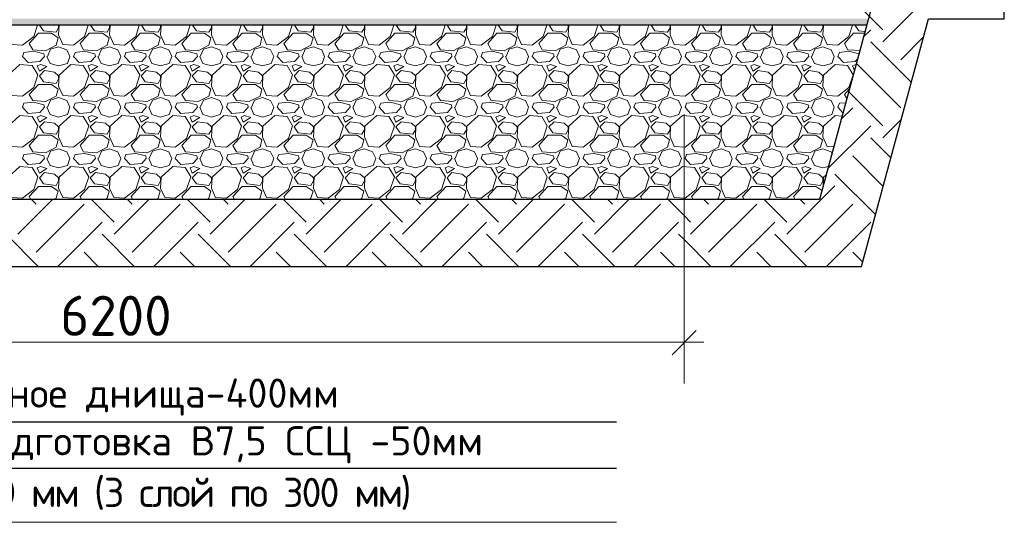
# Model space of a CAD drawing. Header units: millimetres. Extents: x -2765404 to 1548445, y -374876 to 1313256.
# Tile 37 of 77: x 35316 to 50040, y -143001 to -135461. Entities that reach past the tile are written whole.
import ezdxf

# ---------------------------------------------------------------- set-up
doc = ezdxf.new("R2010")
doc.units = ezdxf.units.MM
doc.layers.add('PDF _.', color=7, linetype='Continuous', true_color=0x259400)
doc.layers.add('PDF _PDF _.', color=7, linetype='Continuous', true_color=0xb88800)
for name, color, linetype in [('PDF _PDF _0', 7, 'Continuous'), ('PDF _PDF _2D - Общий_Ном._пера__1_Ном._пера__1_Ном._пера__7_Ном._пера__1', 7, 'Continuous'), ('PDF _PDF _Текст', 7, 'Continuous'), ('PDF _Текст', 7, 'Continuous')]:
    doc.layers.add(name, color=color, linetype=linetype)
doc.styles.add('PDF ISOCPEUR', font='isocpeur.ttf')

msp = doc.modelspace()

# ---------------------------------------------------------------- linework, layer by layer
at = {"layer": 'PDF _.', "color": 7, "lineweight": 18}
for points in [[(35144, -135542), (35138, -135689), (35197, -135833), (35359, -135842), (35527, -135713), (35581, -135542)], [(35614, -135542), (35670, -135629), (35862, -135650), (35898, -135581), (35898, -135542)], [(35907, -135542), (35898, -135689), (35961, -135833), (36119, -135842), (36287, -135713), (36341, -135542)], [(36377, -135542), (36434, -135629), (36622, -135650), (36661, -135581), (36661, -135542)], [(36667, -135542), (36661, -135689), (36721, -135833), (36883, -135842), (37050, -135713), (37104, -135542)], [(37137, -135542), (37194, -135629), (37386, -135650), (37422, -135581), (37422, -135542)], [(37431, -135542), (37422, -135689), (37485, -135833), (37643, -135842), (37811, -135713), (37865, -135542)], [(37901, -135542), (37958, -135629), (38146, -135650), (38185, -135581), (38185, -135542)], [(38191, -135542), (38185, -135689), (38245, -135833), (38407, -135842), (38574, -135713), (38628, -135542)], [(38661, -135542), (38718, -135629), (38910, -135650), (38948, -135581), (38948, -135542)], [(38954, -135542), (38948, -135689), (39008, -135833), (39167, -135842), (39335, -135713), (39389, -135542)], [(39424, -135542), (39481, -135629), (39670, -135650), (39709, -135581), (39709, -135542)], [(39715, -135542), (39709, -135689), (39769, -135833), (39930, -135842), (40098, -135713), (40152, -135542)], [(40185, -135542), (40242, -135629), (40433, -135650), (40472, -135581), (40472, -135542)], [(40478, -135542), (40472, -135689), (40532, -135833), (40691, -135842), (40858, -135713), (40912, -135542)], [(40948, -135542), (41005, -135629), (41194, -135650), (41233, -135581), (41233, -135542)], [(41239, -135542), (41233, -135689), (41295, -135833), (41454, -135842), (41622, -135713), (41676, -135542)], [(41709, -135542), (41765, -135629), (41957, -135650), (41996, -135581), (41996, -135542)], [(42002, -135542), (41996, -135689), (42056, -135833), (42218, -135842), (42385, -135713), (42439, -135542)], [(42472, -135542), (42529, -135629), (42720, -135650), (42756, -135581), (42756, -135542)], [(42765, -135542), (42756, -135689), (42819, -135833), (42978, -135842), (43146, -135713), (43199, -135542)], [(43235, -135542), (43289, -135629), (43481, -135650), (43520, -135581), (43520, -135542)], [(43526, -135542), (43520, -135689), (43580, -135833), (43741, -135842), (43909, -135713), (43963, -135542)], [(43996, -135542), (44053, -135629), (44244, -135650), (44280, -135581), (44280, -135542)], [(44289, -135542), (44280, -135689), (44343, -135833), (44502, -135842), (44669, -135713), (44723, -135542)], [(44759, -135542), (44813, -135629), (45005, -135650), (45044, -135581), (45044, -135542)], [(45050, -135542), (45044, -135689), (45103, -135833), (45265, -135842), (45433, -135713), (45487, -135542)], [(45520, -135542), (45576, -135629), (45768, -135650), (45804, -135581), (45804, -135542)], [(45813, -135542), (45804, -135689), (45867, -135833), (46025, -135842), (46193, -135713), (46247, -135542)], [(46283, -135542), (46340, -135629), (46528, -135650), (46567, -135581), (46567, -135542)], [(46573, -135542), (46567, -135689), (46627, -135833), (46789, -135842), (46956, -135713), (47010, -135542)], [(47043, -135542), (47100, -135629), (47292, -135650), (47328, -135581), (47328, -135542)], [(47337, -135542), (47328, -135689), (47391, -135833), (47549, -135842), (47717, -135713), (47771, -135542)], [(47807, -135542), (47864, -135629), (47953, -135638)], [(47879, -135923), (47702, -135911), (47648, -135818), (47786, -135665), (47947, -135665)], [(35730, -136009), (35778, -135902), (35898, -135866), (36021, -135911), (36066, -136009), (36030, -136117), (35898, -136153), (35769, -136117), (35724, -136009)], [(36494, -136009), (36539, -135902), (36661, -135866), (36784, -135911), (36829, -136009), (36790, -136117), (36661, -136153), (36533, -136117), (36485, -136009)], [(37254, -136009), (37302, -135902), (37422, -135866), (37544, -135911), (37589, -136009), (37553, -136117), (37422, -136153), (37293, -136117), (37248, -136009)], [(38017, -136009), (38062, -135902), (38185, -135866), (38308, -135911), (38353, -136009), (38314, -136117), (38185, -136153), (38056, -136117), (38008, -136009)], [(38781, -136009), (38826, -135902), (38948, -135866), (39068, -135911), (39116, -136009), (39077, -136117), (38948, -136153), (38817, -136117), (38772, -136009)], [(39541, -136009), (39586, -135902), (39709, -135866), (39832, -135911), (39876, -136009), (39838, -136117), (39709, -136153), (39580, -136117), (39535, -136009)], [(40305, -136009), (40349, -135902), (40472, -135866), (40592, -135911), (40640, -136009), (40601, -136117), (40472, -136153), (40340, -136117), (40296, -136009)], [(41065, -136009), (41110, -135902), (41233, -135866), (41355, -135911), (41400, -136009), (41361, -136117), (41233, -136153), (41104, -136117), (41059, -136009)], [(41828, -136009), (41873, -135902), (41996, -135866), (42116, -135911), (42164, -136009), (42125, -136117), (41996, -136153), (41864, -136117), (41819, -136009)], [(42589, -136009), (42637, -135902), (42756, -135866), (42879, -135911), (42924, -136009), (42888, -136117), (42756, -136153), (42628, -136117), (42583, -136009)], [(43352, -136009), (43397, -135902), (43520, -135866), (43642, -135911), (43687, -136009), (43648, -136117), (43520, -136153), (43391, -136117), (43343, -136009)], [(44112, -136009), (44160, -135902), (44280, -135866), (44403, -135911), (44448, -136009), (44412, -136117), (44280, -136153), (44151, -136117), (44107, -136009)], [(44876, -136009), (44921, -135902), (45044, -135866), (45166, -135911), (45211, -136009), (45172, -136117), (45044, -136153), (44915, -136117), (44867, -136009)], [(45636, -136009), (45684, -135902), (45804, -135866), (45927, -135911), (45972, -136009), (45936, -136117), (45804, -136153), (45675, -136117), (45630, -136009)], [(46400, -136009), (46445, -135902), (46567, -135866), (46690, -135911), (46735, -136009), (46696, -136117), (46567, -136153), (46439, -136117), (46391, -136009)], [(47160, -136009), (47208, -135902), (47328, -135866), (47450, -135911), (47495, -136009), (47459, -136117), (47328, -136153), (47199, -136117), (47154, -136009)], [(47843, -136048), (47810, -136084), (47633, -136099), (47549, -136009), (47573, -135949), (47717, -135931), (47864, -135970)], [(47822, -136132), (47771, -136153), (47798, -136219)], [(35730, -136770), (35778, -136665), (35898, -136626), (36021, -136671), (36066, -136770), (36030, -136877), (35898, -136916), (35769, -136877), (35724, -136770)], [(36494, -136770), (36539, -136665), (36661, -136626), (36784, -136671), (36829, -136770), (36790, -136877), (36661, -136916), (36533, -136877), (36485, -136770)], [(37254, -136770), (37302, -136665), (37422, -136626), (37544, -136671), (37589, -136770), (37553, -136877), (37422, -136916), (37293, -136877), (37248, -136770)], [(38017, -136770), (38062, -136665), (38185, -136626), (38308, -136671), (38353, -136770), (38314, -136877), (38185, -136916), (38056, -136877), (38008, -136770)], [(38781, -136770), (38826, -136665), (38948, -136626), (39068, -136671), (39116, -136770), (39077, -136877), (38948, -136916), (38817, -136877), (38772, -136770)], [(39541, -136770), (39586, -136665), (39709, -136626), (39832, -136671), (39876, -136770), (39838, -136877), (39709, -136916), (39580, -136877), (39535, -136770)], [(40305, -136770), (40349, -136665), (40472, -136626), (40592, -136671), (40640, -136770), (40601, -136877), (40472, -136916), (40340, -136877), (40296, -136770)], [(41065, -136770), (41110, -136665), (41233, -136626), (41355, -136671), (41400, -136770), (41361, -136877), (41233, -136916), (41104, -136877), (41059, -136770)], [(41828, -136770), (41873, -136665), (41996, -136626), (42116, -136671), (42164, -136770), (42125, -136877), (41996, -136916), (41864, -136877), (41819, -136770)], [(42589, -136770), (42637, -136665), (42756, -136626), (42879, -136671), (42924, -136770), (42888, -136877), (42756, -136916), (42628, -136877), (42583, -136770)], [(43352, -136770), (43397, -136665), (43520, -136626), (43642, -136671), (43687, -136770), (43648, -136877), (43520, -136916), (43391, -136877), (43343, -136770)], [(44112, -136770), (44160, -136665), (44280, -136626), (44403, -136671), (44448, -136770), (44412, -136877), (44280, -136916), (44151, -136877), (44107, -136770)], [(44876, -136770), (44921, -136665), (45044, -136626), (45166, -136671), (45211, -136770), (45172, -136877), (45044, -136916), (44915, -136877), (44867, -136770)], [(45636, -136770), (45684, -136665), (45804, -136626), (45927, -136671), (45972, -136770), (45936, -136877), (45804, -136916), (45675, -136877), (45630, -136770)], [(46400, -136770), (46445, -136665), (46567, -136626), (46690, -136671), (46735, -136770), (46696, -136877), (46567, -136916), (46439, -136877), (46391, -136770)], [(47160, -136770), (47208, -136665), (47328, -136626), (47450, -136671), (47495, -136770), (47459, -136877), (47328, -136916), (47199, -136877), (47154, -136770)], [(47684, -136638), (47648, -136581), (47720, -136500)], [(47624, -136854), (47549, -136770), (47573, -136710), (47666, -136701)], [(47612, -136901), (47513, -136892), (47337, -137054), (47328, -137213), (47391, -137356), (47486, -137362)], [(35730, -137533), (35778, -137425), (35898, -137389), (36021, -137434), (36066, -137533), (36030, -137641), (35898, -137677), (35769, -137641), (35724, -137533)], [(36494, -137533), (36539, -137425), (36661, -137389), (36784, -137434), (36829, -137533), (36790, -137641), (36661, -137677), (36533, -137641), (36485, -137533)], [(37254, -137533), (37302, -137425), (37422, -137389), (37544, -137434), (37589, -137533), (37553, -137641), (37422, -137677), (37293, -137641), (37248, -137533)], [(38017, -137533), (38062, -137425), (38185, -137389), (38308, -137434), (38353, -137533), (38314, -137641), (38185, -137677), (38056, -137641), (38008, -137533)], [(38781, -137533), (38826, -137425), (38948, -137389), (39068, -137434), (39116, -137533), (39077, -137641), (38948, -137677), (38817, -137641), (38772, -137533)], [(39541, -137533), (39586, -137425), (39709, -137389), (39832, -137434), (39876, -137533), (39838, -137641), (39709, -137677), (39580, -137641), (39535, -137533)], [(40305, -137533), (40349, -137425), (40472, -137389), (40592, -137434), (40640, -137533), (40601, -137641), (40472, -137677), (40340, -137641), (40296, -137533)], [(41065, -137533), (41110, -137425), (41233, -137389), (41355, -137434), (41400, -137533), (41361, -137641), (41233, -137677), (41104, -137641), (41059, -137533)], [(41828, -137533), (41873, -137425), (41996, -137389), (42116, -137434), (42164, -137533), (42125, -137641), (41996, -137677), (41864, -137641), (41819, -137533)], [(42589, -137533), (42637, -137425), (42756, -137389), (42879, -137434), (42924, -137533), (42888, -137641), (42756, -137677), (42628, -137641), (42583, -137533)], [(43352, -137533), (43397, -137425), (43520, -137389), (43642, -137434), (43687, -137533), (43648, -137641), (43520, -137677), (43391, -137641), (43343, -137533)], [(44112, -137533), (44160, -137425), (44280, -137389), (44403, -137434), (44448, -137533), (44412, -137641), (44280, -137677), (44151, -137641), (44107, -137533)], [(44876, -137533), (44921, -137425), (45044, -137389), (45166, -137434), (45211, -137533), (45172, -137641), (45044, -137677), (44915, -137641), (44867, -137533)], [(45636, -137533), (45684, -137425), (45804, -137389), (45927, -137434), (45972, -137533), (45936, -137641), (45804, -137677), (45675, -137641), (45630, -137533)], [(46400, -137533), (46445, -137425), (46567, -137389), (46690, -137434), (46735, -137533), (46696, -137641), (46567, -137677), (46439, -137641), (46391, -137533)], [(47160, -137533), (47208, -137425), (47328, -137389), (47450, -137434), (47462, -137455)], [(47154, -137533), (47199, -137641), (47328, -137677), (47408, -137656)], [(47373, -137782), (47337, -137815), (47331, -137937)], [(35482, -138147), (35458, -138105), (35596, -137952), (35793, -137952), (35892, -138021), (35862, -138129), (35823, -138147)], [(36242, -138147), (36218, -138105), (36356, -137952), (36554, -137952), (36652, -138021), (36622, -138129), (36586, -138147)], [(37006, -138147), (36982, -138105), (37119, -137952), (37317, -137952), (37416, -138021), (37386, -138129), (37350, -138147)], [(37766, -138147), (37742, -138105), (37880, -137952), (38077, -137952), (38176, -138021), (38146, -138129), (38110, -138147)], [(38529, -138147), (38505, -138105), (38643, -137952), (38841, -137952), (38939, -138021), (38910, -138129), (38874, -138147)], [(39293, -138147), (39266, -138105), (39403, -137952), (39601, -137952), (39703, -138021), (39670, -138129), (39634, -138147)], [(40053, -138147), (40029, -138105), (40167, -137952), (40364, -137952), (40463, -138021), (40433, -138129), (40397, -138147)], [(40816, -138147), (40793, -138105), (40927, -137952), (41128, -137952), (41227, -138021), (41194, -138129), (41158, -138147)], [(41577, -138147), (41553, -138105), (41691, -137952), (41888, -137952), (41987, -138021), (41957, -138129), (41921, -138147)], [(42340, -138147), (42316, -138105), (42451, -137952), (42652, -137952), (42750, -138021), (42720, -138129), (42682, -138147)], [(43101, -138147), (43077, -138105), (43214, -137952), (43412, -137952), (43511, -138021), (43481, -138129), (43445, -138147)], [(43864, -138147), (43840, -138105), (43978, -137952), (44175, -137952), (44274, -138021), (44244, -138129), (44205, -138147)], [(44624, -138147), (44600, -138105), (44738, -137952), (44936, -137952), (45035, -138021), (45005, -138129), (44969, -138147)], [(45388, -138147), (45364, -138105), (45502, -137952), (45699, -137952), (45798, -138021), (45768, -138129), (45732, -138147)], [(46148, -138147), (46124, -138105), (46262, -137952), (46460, -137952), (46558, -138021), (46528, -138129), (46492, -138147)], [(46912, -138147), (46888, -138105), (47025, -137952), (47223, -137952), (47310, -138012)], [(47277, -138135), (47256, -138147)]]:
    msp.add_lwpolyline(points, dxfattribs=at)
for points in [[(35512, -135911), (35458, -135818), (35596, -135665), (35793, -135665), (35892, -135734), (35862, -135842), (35700, -135926)], [(36272, -135911), (36218, -135818), (36356, -135665), (36554, -135665), (36652, -135734), (36622, -135842), (36464, -135926)], [(37036, -135911), (36982, -135818), (37119, -135665), (37317, -135665), (37416, -135734), (37386, -135842), (37224, -135926)], [(37796, -135911), (37742, -135818), (37880, -135665), (38077, -135665), (38176, -135734), (38146, -135842), (37987, -135926)], [(38559, -135911), (38505, -135818), (38643, -135665), (38841, -135665), (38939, -135734), (38910, -135842), (38748, -135926)], [(39320, -135911), (39266, -135818), (39403, -135665), (39601, -135665), (39703, -135734), (39670, -135842), (39511, -135926)], [(40083, -135911), (40029, -135818), (40167, -135665), (40364, -135665), (40463, -135734), (40433, -135842), (40272, -135926)], [(40843, -135911), (40793, -135818), (40927, -135665), (41128, -135665), (41227, -135734), (41194, -135842), (41035, -135926)], [(41607, -135911), (41553, -135818), (41691, -135665), (41888, -135665), (41987, -135734), (41957, -135842), (41798, -135926)], [(42367, -135911), (42316, -135818), (42451, -135665), (42652, -135665), (42750, -135734), (42720, -135842), (42559, -135926)], [(43131, -135911), (43077, -135818), (43214, -135665), (43412, -135665), (43511, -135734), (43481, -135842), (43322, -135926)], [(43894, -135911), (43840, -135818), (43978, -135665), (44175, -135665), (44274, -135734), (44244, -135842), (44083, -135926)], [(44654, -135911), (44600, -135818), (44738, -135665), (44936, -135665), (45035, -135734), (45005, -135842), (44846, -135926)], [(45418, -135911), (45364, -135818), (45502, -135665), (45699, -135665), (45798, -135734), (45768, -135842), (45606, -135926)], [(46178, -135911), (46124, -135818), (46262, -135665), (46460, -135665), (46558, -135734), (46528, -135842), (46370, -135926)], [(46941, -135911), (46888, -135818), (47025, -135665), (47223, -135665), (47322, -135734), (47292, -135842), (47130, -135926)], [(35380, -135949), (35527, -135931), (35679, -135970), (35685, -136009), (35617, -136084), (35443, -136099), (35359, -136009)], [(36143, -135949), (36287, -135931), (36440, -135970), (36449, -136009), (36380, -136084), (36203, -136099), (36119, -136009)], [(36904, -135949), (37050, -135931), (37203, -135970), (37209, -136009), (37140, -136084), (36967, -136099), (36883, -136009)], [(37667, -135949), (37811, -135931), (37964, -135970), (37973, -136009), (37904, -136084), (37727, -136099), (37643, -136009)], [(38428, -135949), (38574, -135931), (38727, -135970), (38733, -136009), (38664, -136084), (38490, -136099), (38407, -136009)], [(39191, -135949), (39335, -135931), (39487, -135970), (39496, -136009), (39427, -136084), (39251, -136099), (39167, -136009)], [(39954, -135949), (40098, -135931), (40251, -135970), (40257, -136009), (40188, -136084), (40014, -136099), (39930, -136009)], [(40715, -135949), (40858, -135931), (41011, -135970), (41020, -136009), (40951, -136084), (40775, -136099), (40691, -136009)], [(41478, -135949), (41622, -135931), (41774, -135970), (41780, -136009), (41715, -136084), (41538, -136099), (41454, -136009)], [(42238, -135949), (42385, -135931), (42535, -135970), (42544, -136009), (42475, -136084), (42301, -136099), (42218, -136009)], [(43002, -135949), (43146, -135931), (43298, -135970), (43307, -136009), (43238, -136084), (43062, -136099), (42978, -136009)], [(43762, -135949), (43909, -135931), (44062, -135970), (44068, -136009), (43999, -136084), (43825, -136099), (43741, -136009)], [(44526, -135949), (44669, -135931), (44822, -135970), (44831, -136009), (44762, -136084), (44585, -136099), (44502, -136009)], [(45286, -135949), (45433, -135931), (45585, -135970), (45591, -136009), (45523, -136084), (45349, -136099), (45265, -136009)], [(46049, -135949), (46193, -135931), (46346, -135970), (46355, -136009), (46286, -136084), (46109, -136099), (46025, -136009)], [(46810, -135949), (46956, -135931), (47109, -135970), (47115, -136009), (47046, -136084), (46873, -136099), (46789, -136009)], [(35144, -136291), (35138, -136452), (35197, -136596), (35359, -136602), (35527, -136473), (35587, -136285), (35503, -136147), (35320, -136132)], [(35631, -136132), (35578, -136153), (35611, -136231), (35724, -136162)], [(35907, -136291), (35898, -136452), (35961, -136596), (36119, -136602), (36287, -136473), (36350, -136285), (36266, -136147), (36081, -136132)], [(36395, -136132), (36341, -136153), (36371, -136231), (36485, -136162)], [(36667, -136291), (36661, -136452), (36721, -136596), (36883, -136602), (37050, -136473), (37110, -136285), (37027, -136147), (36844, -136132)], [(37155, -136132), (37104, -136153), (37134, -136231), (37248, -136162)], [(37431, -136291), (37422, -136452), (37485, -136596), (37643, -136602), (37811, -136473), (37874, -136285), (37790, -136147), (37607, -136132)], [(37919, -136132), (37865, -136153), (37895, -136231), (38008, -136162)], [(38194, -136291), (38185, -136452), (38245, -136596), (38407, -136602), (38574, -136473), (38634, -136285), (38550, -136147), (38368, -136132)], [(38679, -136132), (38628, -136153), (38658, -136231), (38772, -136162)], [(38954, -136291), (38948, -136452), (39008, -136596), (39167, -136602), (39335, -136473), (39397, -136285), (39314, -136147), (39131, -136132)], [(39442, -136132), (39389, -136153), (39418, -136231), (39535, -136162)], [(39718, -136291), (39709, -136452), (39769, -136596), (39930, -136602), (40098, -136473), (40158, -136285), (40074, -136147), (39891, -136132)], [(40206, -136132), (40152, -136153), (40182, -136231), (40296, -136162)], [(40478, -136291), (40472, -136452), (40532, -136596), (40691, -136602), (40858, -136473), (40921, -136285), (40837, -136147), (40655, -136132)], [(40966, -136132), (40912, -136153), (40942, -136231), (41059, -136162)], [(41242, -136291), (41233, -136452), (41295, -136596), (41454, -136602), (41622, -136473), (41682, -136285), (41598, -136147), (41415, -136132)], [(41730, -136132), (41676, -136153), (41706, -136231), (41819, -136162)], [(42002, -136291), (41996, -136452), (42056, -136596), (42218, -136602), (42385, -136473), (42445, -136285), (42361, -136147), (42179, -136132)], [(42490, -136132), (42436, -136153), (42469, -136231), (42583, -136162)], [(42765, -136291), (42756, -136452), (42819, -136596), (42978, -136602), (43146, -136473), (43205, -136285), (43122, -136147), (42939, -136132)], [(43253, -136132), (43199, -136153), (43229, -136231), (43343, -136162)], [(43526, -136291), (43520, -136452), (43580, -136596), (43741, -136602), (43909, -136473), (43969, -136285), (43885, -136147), (43702, -136132)], [(44014, -136132), (43960, -136153), (43993, -136231), (44107, -136162)], [(44289, -136291), (44280, -136452), (44343, -136596), (44502, -136602), (44669, -136473), (44729, -136285), (44645, -136147), (44463, -136132)], [(44777, -136132), (44723, -136153), (44753, -136231), (44867, -136162)], [(45050, -136291), (45044, -136452), (45103, -136596), (45265, -136602), (45433, -136473), (45493, -136285), (45409, -136147), (45226, -136132)], [(45537, -136132), (45484, -136153), (45517, -136231), (45630, -136162)], [(45813, -136291), (45804, -136452), (45867, -136596), (46025, -136602), (46193, -136473), (46256, -136285), (46172, -136147), (45987, -136132)], [(46301, -136132), (46247, -136153), (46277, -136231), (46391, -136162)], [(46573, -136291), (46567, -136452), (46627, -136596), (46789, -136602), (46956, -136473), (47016, -136285), (46933, -136147), (46750, -136132)], [(47061, -136132), (47010, -136153), (47040, -136231), (47154, -136162)], [(47337, -136291), (47328, -136452), (47391, -136596), (47549, -136602), (47717, -136473), (47780, -136285), (47696, -136147), (47513, -136132)], [(35898, -136300), (35838, -136246), (35685, -136222), (35611, -136300), (35670, -136390), (35862, -136413), (35898, -136345)], [(36661, -136300), (36601, -136246), (36449, -136222), (36371, -136300), (36434, -136390), (36622, -136413), (36661, -136345)], [(37422, -136300), (37362, -136246), (37209, -136222), (37134, -136300), (37194, -136390), (37386, -136413), (37422, -136345)], [(38185, -136300), (38125, -136246), (37973, -136222), (37895, -136300), (37958, -136390), (38146, -136413), (38185, -136345)], [(38948, -136300), (38886, -136246), (38733, -136222), (38658, -136300), (38718, -136390), (38910, -136413), (38948, -136345)], [(39709, -136300), (39649, -136246), (39496, -136222), (39418, -136300), (39481, -136390), (39670, -136413), (39709, -136345)], [(40472, -136300), (40409, -136246), (40257, -136222), (40182, -136300), (40242, -136390), (40433, -136413), (40472, -136345)], [(41233, -136300), (41173, -136246), (41020, -136222), (40942, -136300), (41005, -136390), (41194, -136413), (41233, -136345)], [(41996, -136300), (41933, -136246), (41780, -136222), (41706, -136300), (41765, -136390), (41957, -136413), (41996, -136345)], [(42756, -136300), (42696, -136246), (42544, -136222), (42469, -136300), (42529, -136390), (42720, -136413), (42756, -136345)], [(43520, -136300), (43457, -136246), (43307, -136222), (43229, -136300), (43289, -136390), (43481, -136413), (43520, -136345)], [(44280, -136300), (44220, -136246), (44068, -136222), (43993, -136300), (44053, -136390), (44244, -136413), (44280, -136345)], [(45044, -136300), (44981, -136246), (44831, -136222), (44753, -136300), (44813, -136390), (45005, -136413), (45044, -136345)], [(45804, -136300), (45744, -136246), (45591, -136222), (45517, -136300), (45576, -136390), (45768, -136413), (45804, -136345)], [(46567, -136300), (46507, -136246), (46355, -136222), (46277, -136300), (46340, -136390), (46528, -136413), (46567, -136345)], [(47328, -136300), (47268, -136246), (47115, -136222), (47040, -136300), (47100, -136390), (47292, -136413), (47328, -136345)], [(35512, -136671), (35458, -136581), (35596, -136428), (35793, -136428), (35892, -136497), (35862, -136602), (35700, -136686)], [(36272, -136671), (36218, -136581), (36356, -136428), (36554, -136428), (36652, -136497), (36622, -136602), (36464, -136686)], [(37036, -136671), (36982, -136581), (37119, -136428), (37317, -136428), (37416, -136497), (37386, -136602), (37224, -136686)], [(37796, -136671), (37742, -136581), (37880, -136428), (38077, -136428), (38176, -136497), (38146, -136602), (37987, -136686)], [(38559, -136671), (38505, -136581), (38643, -136428), (38841, -136428), (38939, -136497), (38910, -136602), (38748, -136686)], [(39320, -136671), (39266, -136581), (39403, -136428), (39601, -136428), (39703, -136497), (39670, -136602), (39511, -136686)], [(40083, -136671), (40029, -136581), (40167, -136428), (40364, -136428), (40463, -136497), (40433, -136602), (40272, -136686)], [(40843, -136671), (40793, -136581), (40927, -136428), (41128, -136428), (41227, -136497), (41194, -136602), (41035, -136686)], [(41607, -136671), (41553, -136581), (41691, -136428), (41888, -136428), (41987, -136497), (41957, -136602), (41798, -136686)], [(42367, -136671), (42316, -136581), (42451, -136428), (42652, -136428), (42750, -136497), (42720, -136602), (42559, -136686)], [(43131, -136671), (43077, -136581), (43214, -136428), (43412, -136428), (43511, -136497), (43481, -136602), (43322, -136686)], [(43894, -136671), (43840, -136581), (43978, -136428), (44175, -136428), (44274, -136497), (44244, -136602), (44083, -136686)], [(44654, -136671), (44600, -136581), (44738, -136428), (44936, -136428), (45035, -136497), (45005, -136602), (44846, -136686)], [(45418, -136671), (45364, -136581), (45502, -136428), (45699, -136428), (45798, -136497), (45768, -136602), (45606, -136686)], [(46178, -136671), (46124, -136581), (46262, -136428), (46460, -136428), (46558, -136497), (46528, -136602), (46370, -136686)], [(46941, -136671), (46888, -136581), (47025, -136428), (47223, -136428), (47322, -136497), (47292, -136602), (47130, -136686)], [(35380, -136710), (35527, -136695), (35679, -136734), (35685, -136770), (35617, -136848), (35443, -136863), (35359, -136770)], [(36143, -136710), (36287, -136695), (36440, -136734), (36449, -136770), (36380, -136848), (36203, -136863), (36119, -136770)], [(36904, -136710), (37050, -136695), (37203, -136734), (37209, -136770), (37140, -136848), (36967, -136863), (36883, -136770)], [(37667, -136710), (37811, -136695), (37964, -136734), (37973, -136770), (37904, -136848), (37727, -136863), (37643, -136770)], [(38428, -136710), (38574, -136695), (38727, -136734), (38733, -136770), (38664, -136848), (38490, -136863), (38407, -136770)], [(39191, -136710), (39335, -136695), (39487, -136734), (39496, -136770), (39427, -136848), (39251, -136863), (39167, -136770)], [(39954, -136710), (40098, -136695), (40251, -136734), (40257, -136770), (40188, -136848), (40014, -136863), (39930, -136770)], [(40715, -136710), (40858, -136695), (41011, -136734), (41020, -136770), (40951, -136848), (40775, -136863), (40691, -136770)], [(41478, -136710), (41622, -136695), (41774, -136734), (41780, -136770), (41715, -136848), (41538, -136863), (41454, -136770)], [(42238, -136710), (42385, -136695), (42535, -136734), (42544, -136770), (42475, -136848), (42301, -136863), (42218, -136770)], [(43002, -136710), (43146, -136695), (43298, -136734), (43307, -136770), (43238, -136848), (43062, -136863), (42978, -136770)], [(43762, -136710), (43909, -136695), (44062, -136734), (44068, -136770), (43999, -136848), (43825, -136863), (43741, -136770)], [(44526, -136710), (44669, -136695), (44822, -136734), (44831, -136770), (44762, -136848), (44585, -136863), (44502, -136770)], [(45286, -136710), (45433, -136695), (45585, -136734), (45591, -136770), (45523, -136848), (45349, -136863), (45265, -136770)], [(46049, -136710), (46193, -136695), (46346, -136734), (46355, -136770), (46286, -136848), (46109, -136863), (46025, -136770)], [(46810, -136710), (46956, -136695), (47109, -136734), (47115, -136770), (47046, -136848), (46873, -136863), (46789, -136770)], [(35144, -137054), (35138, -137213), (35197, -137356), (35359, -137365), (35527, -137237), (35587, -137045), (35503, -136907), (35320, -136892)], [(35631, -136892), (35578, -136916), (35611, -136991), (35724, -136922)], [(35907, -137054), (35898, -137213), (35961, -137356), (36119, -137365), (36287, -137237), (36350, -137045), (36266, -136907), (36081, -136892)], [(36395, -136892), (36341, -136916), (36371, -136991), (36485, -136922)], [(36667, -137054), (36661, -137213), (36721, -137356), (36883, -137365), (37050, -137237), (37110, -137045), (37027, -136907), (36844, -136892)], [(37155, -136892), (37104, -136916), (37134, -136991), (37248, -136922)], [(37431, -137054), (37422, -137213), (37485, -137356), (37643, -137365), (37811, -137237), (37874, -137045), (37790, -136907), (37607, -136892)], [(37919, -136892), (37865, -136916), (37895, -136991), (38008, -136922)], [(38194, -137054), (38185, -137213), (38245, -137356), (38407, -137365), (38574, -137237), (38634, -137045), (38550, -136907), (38368, -136892)], [(38679, -136892), (38628, -136916), (38658, -136991), (38772, -136922)], [(38954, -137054), (38948, -137213), (39008, -137356), (39167, -137365), (39335, -137237), (39397, -137045), (39314, -136907), (39131, -136892)], [(39442, -136892), (39389, -136916), (39418, -136991), (39535, -136922)], [(39718, -137054), (39709, -137213), (39769, -137356), (39930, -137365), (40098, -137237), (40158, -137045), (40074, -136907), (39891, -136892)], [(40206, -136892), (40152, -136916), (40182, -136991), (40296, -136922)], [(40478, -137054), (40472, -137213), (40532, -137356), (40691, -137365), (40858, -137237), (40921, -137045), (40837, -136907), (40655, -136892)], [(40966, -136892), (40912, -136916), (40942, -136991), (41059, -136922)], [(41242, -137054), (41233, -137213), (41295, -137356), (41454, -137365), (41622, -137237), (41682, -137045), (41598, -136907), (41415, -136892)], [(41730, -136892), (41676, -136916), (41706, -136991), (41819, -136922)], [(42002, -137054), (41996, -137213), (42056, -137356), (42218, -137365), (42385, -137237), (42445, -137045), (42361, -136907), (42179, -136892)], [(42490, -136892), (42436, -136916), (42469, -136991), (42583, -136922)], [(42765, -137054), (42756, -137213), (42819, -137356), (42978, -137365), (43146, -137237), (43205, -137045), (43122, -136907), (42939, -136892)], [(43253, -136892), (43199, -136916), (43229, -136991), (43343, -136922)], [(43526, -137054), (43520, -137213), (43580, -137356), (43741, -137365), (43909, -137237), (43969, -137045), (43885, -136907), (43702, -136892)], [(44014, -136892), (43960, -136916), (43993, -136991), (44107, -136922)], [(44289, -137054), (44280, -137213), (44343, -137356), (44502, -137365), (44669, -137237), (44729, -137045), (44645, -136907), (44463, -136892)], [(44777, -136892), (44723, -136916), (44753, -136991), (44867, -136922)], [(45050, -137054), (45044, -137213), (45103, -137356), (45265, -137365), (45433, -137237), (45493, -137045), (45409, -136907), (45226, -136892)], [(45537, -136892), (45484, -136916), (45517, -136991), (45630, -136922)], [(45813, -137054), (45804, -137213), (45867, -137356), (46025, -137365), (46193, -137237), (46256, -137045), (46172, -136907), (45987, -136892)], [(46301, -136892), (46247, -136916), (46277, -136991), (46391, -136922)], [(46573, -137054), (46567, -137213), (46627, -137356), (46789, -137365), (46956, -137237), (47016, -137045), (46933, -136907), (46750, -136892)], [(47061, -136892), (47010, -136916), (47040, -136991), (47154, -136922)], [(35898, -137060), (35838, -137006), (35685, -136985), (35611, -137060), (35670, -137153), (35862, -137174), (35898, -137105)], [(36661, -137060), (36601, -137006), (36449, -136985), (36371, -137060), (36434, -137153), (36622, -137174), (36661, -137105)], [(37422, -137060), (37362, -137006), (37209, -136985), (37134, -137060), (37194, -137153), (37386, -137174), (37422, -137105)], [(38185, -137060), (38125, -137006), (37973, -136985), (37895, -137060), (37958, -137153), (38146, -137174), (38185, -137105)], [(38948, -137060), (38886, -137006), (38733, -136985), (38658, -137060), (38718, -137153), (38910, -137174), (38948, -137105)], [(39709, -137060), (39649, -137006), (39496, -136985), (39418, -137060), (39481, -137153), (39670, -137174), (39709, -137105)], [(40472, -137060), (40409, -137006), (40257, -136985), (40182, -137060), (40242, -137153), (40433, -137174), (40472, -137105)], [(41233, -137060), (41173, -137006), (41020, -136985), (40942, -137060), (41005, -137153), (41194, -137174), (41233, -137105)], [(41996, -137060), (41933, -137006), (41780, -136985), (41706, -137060), (41765, -137153), (41957, -137174), (41996, -137105)], [(42756, -137060), (42696, -137006), (42544, -136985), (42469, -137060), (42529, -137153), (42720, -137174), (42756, -137105)], [(43520, -137060), (43457, -137006), (43307, -136985), (43229, -137060), (43289, -137153), (43481, -137174), (43520, -137105)], [(44280, -137060), (44220, -137006), (44068, -136985), (43993, -137060), (44053, -137153), (44244, -137174), (44280, -137105)], [(45044, -137060), (44981, -137006), (44831, -136985), (44753, -137060), (44813, -137153), (45005, -137174), (45044, -137105)], [(45804, -137060), (45744, -137006), (45591, -136985), (45517, -137060), (45576, -137153), (45768, -137174), (45804, -137105)], [(46567, -137060), (46507, -137006), (46355, -136985), (46277, -137060), (46340, -137153), (46528, -137174), (46567, -137105)], [(47328, -137060), (47268, -137006), (47115, -136985), (47040, -137060), (47100, -137153), (47292, -137174), (47328, -137105)], [(35512, -137434), (35458, -137342), (35596, -137189), (35793, -137189), (35892, -137258), (35862, -137365), (35700, -137449)], [(36272, -137434), (36218, -137342), (36356, -137189), (36554, -137189), (36652, -137258), (36622, -137365), (36464, -137449)], [(37036, -137434), (36982, -137342), (37119, -137189), (37317, -137189), (37416, -137258), (37386, -137365), (37224, -137449)], [(37796, -137434), (37742, -137342), (37880, -137189), (38077, -137189), (38176, -137258), (38146, -137365), (37987, -137449)], [(38559, -137434), (38505, -137342), (38643, -137189), (38841, -137189), (38939, -137258), (38910, -137365), (38748, -137449)], [(39320, -137434), (39266, -137342), (39403, -137189), (39601, -137189), (39703, -137258), (39670, -137365), (39511, -137449)], [(40083, -137434), (40029, -137342), (40167, -137189), (40364, -137189), (40463, -137258), (40433, -137365), (40272, -137449)], [(40843, -137434), (40793, -137342), (40927, -137189), (41128, -137189), (41227, -137258), (41194, -137365), (41035, -137449)], [(41607, -137434), (41553, -137342), (41691, -137189), (41888, -137189), (41987, -137258), (41957, -137365), (41798, -137449)], [(42367, -137434), (42316, -137342), (42451, -137189), (42652, -137189), (42750, -137258), (42720, -137365), (42559, -137449)], [(43131, -137434), (43077, -137342), (43214, -137189), (43412, -137189), (43511, -137258), (43481, -137365), (43322, -137449)], [(43894, -137434), (43840, -137342), (43978, -137189), (44175, -137189), (44274, -137258), (44244, -137365), (44083, -137449)], [(44654, -137434), (44600, -137342), (44738, -137189), (44936, -137189), (45035, -137258), (45005, -137365), (44846, -137449)], [(45418, -137434), (45364, -137342), (45502, -137189), (45699, -137189), (45798, -137258), (45768, -137365), (45606, -137449)], [(46178, -137434), (46124, -137342), (46262, -137189), (46460, -137189), (46558, -137258), (46528, -137365), (46370, -137449)], [(46941, -137434), (46888, -137342), (47025, -137189), (47223, -137189), (47322, -137258), (47292, -137365), (47130, -137449)], [(35380, -137473), (35527, -137458), (35679, -137494), (35685, -137533), (35617, -137608), (35443, -137626), (35359, -137533)], [(36143, -137473), (36287, -137458), (36440, -137494), (36449, -137533), (36380, -137608), (36203, -137626), (36119, -137533)], [(36904, -137473), (37050, -137458), (37203, -137494), (37209, -137533), (37140, -137608), (36967, -137626), (36883, -137533)], [(37667, -137473), (37811, -137458), (37964, -137494), (37973, -137533), (37904, -137608), (37727, -137626), (37643, -137533)], [(38428, -137473), (38574, -137458), (38727, -137494), (38733, -137533), (38664, -137608), (38490, -137626), (38407, -137533)], [(39191, -137473), (39335, -137458), (39487, -137494), (39496, -137533), (39427, -137608), (39251, -137626), (39167, -137533)], [(39954, -137473), (40098, -137458), (40251, -137494), (40257, -137533), (40188, -137608), (40014, -137626), (39930, -137533)], [(40715, -137473), (40858, -137458), (41011, -137494), (41020, -137533), (40951, -137608), (40775, -137626), (40691, -137533)], [(41478, -137473), (41622, -137458), (41774, -137494), (41780, -137533), (41715, -137608), (41538, -137626), (41454, -137533)], [(42238, -137473), (42385, -137458), (42535, -137494), (42544, -137533), (42475, -137608), (42301, -137626), (42218, -137533)], [(43002, -137473), (43146, -137458), (43298, -137494), (43307, -137533), (43238, -137608), (43062, -137626), (42978, -137533)], [(43762, -137473), (43909, -137458), (44062, -137494), (44068, -137533), (43999, -137608), (43825, -137626), (43741, -137533)], [(44526, -137473), (44669, -137458), (44822, -137494), (44831, -137533), (44762, -137608), (44585, -137626), (44502, -137533)], [(45286, -137473), (45433, -137458), (45585, -137494), (45591, -137533), (45523, -137608), (45349, -137626), (45265, -137533)], [(46049, -137473), (46193, -137458), (46346, -137494), (46355, -137533), (46286, -137608), (46109, -137626), (46025, -137533)], [(46810, -137473), (46956, -137458), (47109, -137494), (47115, -137533), (47046, -137608), (46873, -137626), (46789, -137533)], [(35144, -137815), (35138, -137976), (35197, -138120), (35359, -138129), (35527, -137997), (35587, -137809), (35503, -137671), (35320, -137656)], [(35631, -137656), (35578, -137677), (35611, -137755), (35724, -137686)], [(35907, -137815), (35898, -137976), (35961, -138120), (36119, -138129), (36287, -137997), (36350, -137809), (36266, -137671), (36081, -137656)], [(36395, -137656), (36341, -137677), (36371, -137755), (36485, -137686)], [(36667, -137815), (36661, -137976), (36721, -138120), (36883, -138129), (37050, -137997), (37110, -137809), (37027, -137671), (36844, -137656)], [(37155, -137656), (37104, -137677), (37134, -137755), (37248, -137686)], [(37431, -137815), (37422, -137976), (37485, -138120), (37643, -138129), (37811, -137997), (37874, -137809), (37790, -137671), (37607, -137656)], [(37919, -137656), (37865, -137677), (37895, -137755), (38008, -137686)], [(38194, -137815), (38185, -137976), (38245, -138120), (38407, -138129), (38574, -137997), (38634, -137809), (38550, -137671), (38368, -137656)], [(38679, -137656), (38628, -137677), (38658, -137755), (38772, -137686)], [(38954, -137815), (38948, -137976), (39008, -138120), (39167, -138129), (39335, -137997), (39397, -137809), (39314, -137671), (39131, -137656)], [(39442, -137656), (39389, -137677), (39418, -137755), (39535, -137686)], [(39718, -137815), (39709, -137976), (39769, -138120), (39930, -138129), (40098, -137997), (40158, -137809), (40074, -137671), (39891, -137656)], [(40206, -137656), (40152, -137677), (40182, -137755), (40296, -137686)], [(40478, -137815), (40472, -137976), (40532, -138120), (40691, -138129), (40858, -137997), (40921, -137809), (40837, -137671), (40655, -137656)], [(40966, -137656), (40912, -137677), (40942, -137755), (41059, -137686)], [(41242, -137815), (41233, -137976), (41295, -138120), (41454, -138129), (41622, -137997), (41682, -137809), (41598, -137671), (41415, -137656)], [(41730, -137656), (41676, -137677), (41706, -137755), (41819, -137686)], [(42002, -137815), (41996, -137976), (42056, -138120), (42218, -138129), (42385, -137997), (42445, -137809), (42361, -137671), (42179, -137656)], [(42490, -137656), (42436, -137677), (42469, -137755), (42583, -137686)], [(42765, -137815), (42756, -137976), (42819, -138120), (42978, -138129), (43146, -137997), (43205, -137809), (43122, -137671), (42939, -137656)], [(43253, -137656), (43199, -137677), (43229, -137755), (43343, -137686)], [(43526, -137815), (43520, -137976), (43580, -138120), (43741, -138129), (43909, -137997), (43969, -137809), (43885, -137671), (43702, -137656)], [(44014, -137656), (43960, -137677), (43993, -137755), (44107, -137686)], [(44289, -137815), (44280, -137976), (44343, -138120), (44502, -138129), (44669, -137997), (44729, -137809), (44645, -137671), (44463, -137656)], [(44777, -137656), (44723, -137677), (44753, -137755), (44867, -137686)], [(45050, -137815), (45044, -137976), (45103, -138120), (45265, -138129), (45433, -137997), (45493, -137809), (45409, -137671), (45226, -137656)], [(45537, -137656), (45484, -137677), (45517, -137755), (45630, -137686)], [(45813, -137815), (45804, -137976), (45867, -138120), (46025, -138129), (46193, -137997), (46256, -137809), (46172, -137671), (45987, -137656)], [(46301, -137656), (46247, -137677), (46277, -137755), (46391, -137686)], [(46573, -137815), (46567, -137976), (46627, -138120), (46789, -138129), (46956, -137997), (47016, -137809), (46933, -137671), (46750, -137656)], [(47061, -137656), (47010, -137677), (47040, -137755), (47154, -137686)], [(35898, -137823), (35838, -137770), (35685, -137746), (35611, -137823), (35670, -137913), (35862, -137937), (35898, -137868)], [(36661, -137823), (36601, -137770), (36449, -137746), (36371, -137823), (36434, -137913), (36622, -137937), (36661, -137868)], [(37422, -137823), (37362, -137770), (37209, -137746), (37134, -137823), (37194, -137913), (37386, -137937), (37422, -137868)], [(38185, -137823), (38125, -137770), (37973, -137746), (37895, -137823), (37958, -137913), (38146, -137937), (38185, -137868)], [(38948, -137823), (38886, -137770), (38733, -137746), (38658, -137823), (38718, -137913), (38910, -137937), (38948, -137868)], [(39709, -137823), (39649, -137770), (39496, -137746), (39418, -137823), (39481, -137913), (39670, -137937), (39709, -137868)], [(40472, -137823), (40409, -137770), (40257, -137746), (40182, -137823), (40242, -137913), (40433, -137937), (40472, -137868)], [(41233, -137823), (41173, -137770), (41020, -137746), (40942, -137823), (41005, -137913), (41194, -137937), (41233, -137868)], [(41996, -137823), (41933, -137770), (41780, -137746), (41706, -137823), (41765, -137913), (41957, -137937), (41996, -137868)], [(42756, -137823), (42696, -137770), (42544, -137746), (42469, -137823), (42529, -137913), (42720, -137937), (42756, -137868)], [(43520, -137823), (43457, -137770), (43307, -137746), (43229, -137823), (43289, -137913), (43481, -137937), (43520, -137868)], [(44280, -137823), (44220, -137770), (44068, -137746), (43993, -137823), (44053, -137913), (44244, -137937), (44280, -137868)], [(45044, -137823), (44981, -137770), (44831, -137746), (44753, -137823), (44813, -137913), (45005, -137937), (45044, -137868)], [(45804, -137823), (45744, -137770), (45591, -137746), (45517, -137823), (45576, -137913), (45768, -137937), (45804, -137868)], [(46567, -137823), (46507, -137770), (46355, -137746), (46277, -137823), (46340, -137913), (46528, -137937), (46567, -137868)], [(47328, -137823), (47268, -137770), (47115, -137746), (47040, -137823), (47100, -137913), (47292, -137937), (47328, -137868)]]:
    msp.add_lwpolyline(points, close=True, dxfattribs=at)
at = {"layer": 'PDF _.', "color": 7, "transparency": 33554559}
for points in [[(48007, -135447), (31539, -135447), (47980, -135542)], [(31539, -135447), (47980, -135542), (31539, -135542)]]:
    msp.add_solid(points, dxfattribs=at)
at = {"layer": 'PDF _PDF _.', "lineweight": 25}
for points in [[(48223, -135611), (48016, -135405), (47504, -134893)], [(48223, -135791), (48941, -135072)], [(47929, -135722), (48043, -135611)], [(48492, -136060), (48833, -135716)], [(48651, -136399), (48043, -135791)], [(48492, -136779), (47825, -136111)], [(48223, -137048), (47711, -136536)], [(47597, -136952), (47774, -136779)], [(47397, -137692), (48043, -137048)], [(48223, -137228), (48501, -136949)], [(48343, -137527), (48043, -137228)], [(48229, -137952), (47774, -137497)], [(48112, -138374), (47504, -137767)], [(46786, -138665), (47504, -137946)], [(35290, -138665), (35808, -138147)], [(35560, -138216), (35491, -138147)], [(35560, -138934), (36278, -138216)], [(36727, -138485), (36389, -138147)], [(36727, -138665), (37245, -138147)], [(36997, -138216), (36928, -138147)], [(36997, -138934), (37715, -138216)], [(38164, -138485), (37826, -138147)], [(38164, -138665), (38682, -138147)], [(38434, -138216), (38365, -138147)], [(38434, -138934), (39152, -138216)], [(39601, -138485), (39263, -138147)], [(39601, -138665), (40119, -138147)], [(39870, -138216), (39802, -138147)], [(39870, -138934), (40589, -138216)], [(41038, -138485), (40700, -138147)], [(41038, -138665), (41556, -138147)], [(41307, -138216), (41239, -138147)], [(41307, -138934), (42026, -138216)], [(42475, -138485), (42137, -138147)], [(42475, -138665), (42993, -138147)], [(42744, -138216), (42676, -138147)], [(42744, -138934), (43463, -138216)], [(43912, -138485), (43574, -138147)], [(43912, -138665), (44427, -138147)], [(44181, -138216), (44112, -138147)], [(44181, -138934), (44900, -138216)], [(45349, -138485), (45250, -138386), (45011, -138147)], [(45349, -138665), (45864, -138147)], [(45618, -138216), (45549, -138147)], [(45618, -138934), (46337, -138216)], [(46786, -138485), (46448, -138147)], [(47055, -138216), (46986, -138147)], [(47055, -138934), (47774, -138216)], [(35886, -139147), (36548, -138485)], [(37323, -139147), (37984, -138485)], [(38760, -139147), (39421, -138485)], [(40197, -139147), (40858, -138485)], [(41631, -139147), (42295, -138485)], [(43068, -139147), (43732, -138485)], [(44505, -139147), (45169, -138485)], [(45942, -139147), (46606, -138485)], [(47379, -139147), (48043, -138485)], [(35593, -139147), (35111, -138665)], [(37030, -139147), (36548, -138665)], [(38466, -139147), (37984, -138665)], [(39903, -139147), (39421, -138665)], [(41340, -139147), (40858, -138665)], [(42777, -139147), (42295, -138665)], [(44214, -139147), (43732, -138665)], [(45651, -139147), (45250, -138746), (45169, -138665)], [(47088, -139147), (46606, -138665)], [(36491, -139147), (36278, -138934)], [(37928, -139147), (37715, -138934)], [(39365, -139147), (39152, -138934)], [(40802, -139147), (40589, -138934)], [(42238, -139147), (42026, -138934)], [(43675, -139147), (43463, -138934)], [(45112, -139147), (44900, -138934)], [(46549, -139147), (46337, -138934)], [(47920, -139081), (47774, -138934)]]:
    msp.add_lwpolyline(points, dxfattribs=at)
at = {"layer": 'PDF _PDF _0', "lineweight": 30}
msp.add_lwpolyline([(23337, -135447), (24818, -135447), (25815, -139147), (47905, -139147), (48908, -135447), (50040, -135447), (50040, -134447), (48277, -134447), (47274, -138147), (26447, -138147), (25450, -134447), (23337, -134447)], close=True, dxfattribs=at)
msp.add_lwpolyline([(47980, -135542), (25746, -135542)], dxfattribs=at)
at = {"layer": 'PDF _PDF _0', "lineweight": 18}
for points in [[(31539, -135476), (31539, -142970), (44241, -142970)], [(45073, -140470), (45430, -140105)]]:
    msp.add_lwpolyline(points, dxfattribs=at)
at = {"layer": 'PDF _PDF _2D - Общий_Ном._пера__1_Ном._пера__1_Ном._пера__7_Ном._пера__1', "lineweight": 18}
for points in [[(45250, -136874), (45250, -140898)], [(28147, -140281), (45549, -140281)]]:
    msp.add_lwpolyline(points, dxfattribs=at)
at = {"layer": 'PDF _PDF _Текст', "lineweight": 25}
for points in [[(44241, -141473), (31539, -141473)], [(44241, -142167), (31539, -142167)]]:
    msp.add_lwpolyline(points, dxfattribs=at)

# ---------------------------------------------------------------- texts
at = {"layer": 'PDF _Текст', "attachment_point": 7, "style": 'PDF ISOCPEUR'}
for s, insert, char_height in [('6200', (35922, -140185), 600), ('Ж/б.монолитное днища-400мм', (31584, -141377), 436.37), ('Бетонный подготовка В7,5 ССЦ -50мм', (31584, -142090), 436.37), ('{\\T0.9;\\C7;Суглинки\\C256;  900 мм (3 слой по 300 мм) }', (31584, -142861), 436.37)]:
    msp.add_mtext(s, dxfattribs=dict(at, insert=insert, char_height=char_height))

doc.saveas('drawing.dxf')
